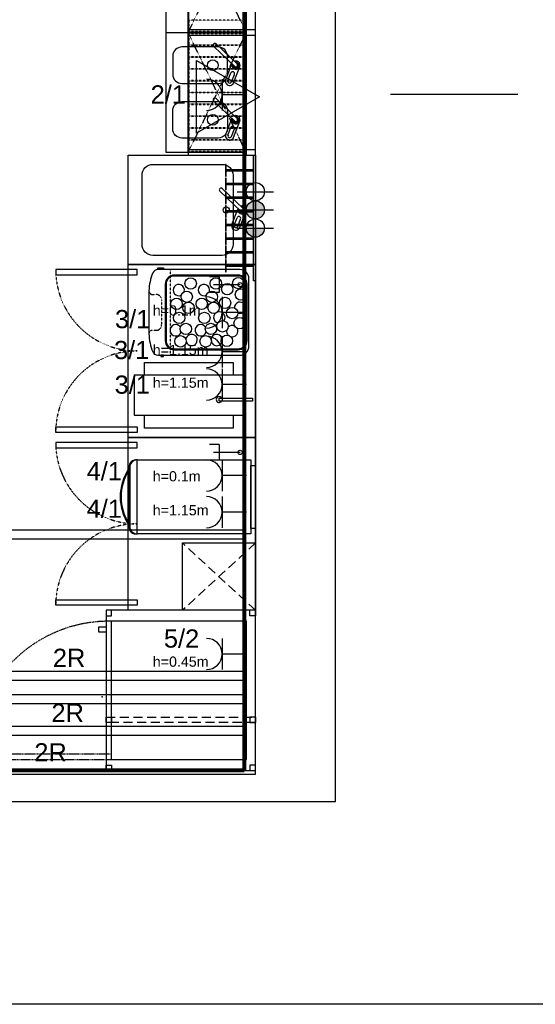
# Model space of a CAD drawing. Header units: millimetres. Extents: x -7934 to 14836, y -13910 to -10668.
# Tile 6 of 42: x -43 to 240, y -13826 to -13285. Entities that reach past the tile are written whole.
import ezdxf
from ezdxf.enums import TextEntityAlignment as Align

# ---------------------------------------------------------------- set-up
doc = ezdxf.new("R2010")
doc.units = ezdxf.units.MM
for name, pattern in [('DASH', [0.75, 0.5, -0.25]), ('DASHED', [0.75, 0.5, -0.25]), ('DASHED2', [0.375, 0.25, -0.125])]:
    doc.linetypes.add(name, pattern=pattern)
doc.layers.add('A_Podkład', color=253, linetype='Continuous', transparency=0.4)
for name, color, linetype in [('ELEKTRYKA OPISY', 5, 'Continuous'), ('INSTAL', 50, 'Continuous'), ('NIEBIESKA', 4, 'Continuous')]:
    doc.layers.add(name, color=color, linetype=linetype)
doc.layers.add('INSTAL DLP', color=70, linetype='Continuous', lineweight=70)
doc.styles.add('Arial', font='arial.ttf', dxfattribs={"height": 25})
doc.styles.add('logo DA', font='arial.ttf')

# ---------------------------------------------------------------- blocks, each defined once
blk = doc.blocks.new('Woda_zimna')
blk.add_hatch(color=256).paths.add_polyline_path([(0, 5, -0.414214), (5, 0), (-5, 0, -0.414214)])
for p, q in [((0, -10), (0, 10)), ((10, 0), (-10, 0))]:
    blk.add_line(p, q)
blk.add_circle((0, 0), 5)
blk = doc.blocks.new('Odplyw_wody')
blk.add_hatch(color=256).paths.add_polyline_path([(0, 5, -1), (0, -5, -1)])
for p, q in [((0, -10), (0, 10)), ((10, 0), (-10, 0))]:
    blk.add_line(p, q)
blk.add_circle((0, 0), 5)
blk = doc.blocks.new('Woda_ciepla')
for p, q in [((0, -10), (0, 10)), ((0, 0), (0, 10)), ((10, 0), (-10, 0))]:
    blk.add_line(p, q)
blk.add_circle((0, 0), 5)
blk = doc.blocks.new('Podstawa pod piece')
at = {"linetype": 'Continuous', "lineweight": 25}
for points in [[(0, -82), (88, -82), (88, 0), (0, 0), (0, -82)], [(0, 0), (3, 0), (3, -3), (0, -3)], [(88, 0), (85, 0), (85, -3), (88, -3)], [(0, -82), (3, -82), (3, -79), (0, -79)], [(88, -82), (85, -82), (85, -79), (88, -79)]]:
    blk.add_lwpolyline(points, dxfattribs=at)
for points in [[(61.7, 0), (58.7, 0), (58.7, -3), (61.7, -3)], [(61.7, -82), (58.7, -82), (58.7, -79), (61.7, -79)]]:
    blk.add_lwpolyline(points, close=True, dxfattribs=at)
at = {"linetype": 'DASHED2', "ltscale": 20}
blk.add_lwpolyline([(58.7, 0), (61.7, 0), (61.7, -82), (58.7, -82)], close=True, dxfattribs=at)
blk = doc.blocks.new('podkład')
at = {"layer": 'A_Podkład'}
for p, q in [((811, -821.5), (811, -754)), ((848.64, -840.21), (837.1, -829.26)), ((849.99, -838.79), (838.45, -827.83)), ((843.75, -847.56), (847.14, -838.79)), ((844.95, -847.87), (846.53, -843.78)), ((848.02, -849.21), (851.45, -840.32)), ((846.92, -848.63), (848.5, -844.54)), ((848.64, -870.21), (837.1, -859.26)), ((849.99, -868.79), (838.45, -857.83)), ((843.75, -877.56), (847.14, -868.79)), ((848.02, -879.21), (851.45, -870.32)), ((844.95, -877.87), (846.53, -873.78)), ((846.92, -878.63), (848.5, -874.54)), ((852.03, -919.71), (840.49, -908.76)), ((853.38, -918.29), (841.84, -907.33)), ((847.14, -927.06), (850.53, -918.29)), ((848.35, -927.37), (849.92, -923.28)), ((850.31, -928.13), (851.89, -924.04)), ((851.41, -928.71), (854.84, -919.82))]:
    blk.add_line(p, q, dxfattribs=at)
at = {"layer": 'A_Podkład', "linetype": 'DASHED', "ltscale": 0.2}
blk.add_line((813.08, -951.82), (813.08, -998.82), dxfattribs=at)
at = {"layer": 'A_Podkład', "linetype": 'DASHED2', "ltscale": 20}
for p, q in [((860, -1102), (820, -1139)), ((860, -1139), (820, -1102))]:
    blk.add_line(p, q, dxfattribs=at)
at = {"layer": 'A_Podkład'}
for points in [[(449, -1244), (904, -1244), (904, 0), (0, 0), (0, -1244), (252, -1244)], [(855, -755.5), (855, -821.5), (823, -821.5), (823, -755.5), (855, -755.5)], [(860, -820), (823, -820), (823, -823), (860, -823), (860, -820), (855, -820), (855, -823)], [(855, -821.5), (855, -887.5), (823, -887.5), (823, -821.5), (855, -821.5)], [(859, -897), (844, -897), (844, -897.5), (859, -897.5)], [(859, -904.5), (844, -904.5), (844, -905), (859, -905)], [(859, -912), (844, -912), (844, -912.5), (859, -912.5)], [(859, -919.5), (844, -919.5), (844, -920), (859, -920)], [(859, -927), (844, -927), (844, -927.5), (859, -927.5)], [(859, -934.5), (844, -934.5), (844, -935), (859, -935)], [(859, -942), (844, -942), (844, -942.5), (859, -942.5)], [(860, -949), (860, -1044), (790, -1044), (790, -949), (860, -949)], [(859, -949.5), (844, -949.5), (844, -950), (859, -950)], [(799.04, -1009.8), (799.04, -1002.75), (847.74, -1002.75)], [(847.74, -1002.75), (847.74, -1009.8)], [(853.39, -1009.8), (793.39, -1009.8), (793.39, -1031.8), (853.39, -1031.8), (853.39, -1024.01)], [(853.39, -1022.45), (853.39, -1009.8)], [(847.74, -1031.8), (847.74, -1038.85), (799.04, -1038.85), (799.04, -1031.8)], [(860, -1044), (860, -1139), (790, -1139), (790, -1044), (860, -1044)], [(860, -1058.2), (860, -1095.2)], [(778, -1145), (778, -1221), (855.1, -1221), (855.1, -1145), (778, -1145)]]:
    blk.add_lwpolyline(points, dxfattribs=at)
for points in [[(44, -1229), (860, -1229), (860, -44), (44, -44)], [(823, -755.5), (823, -821.5), (823.5, -821.5), (823.5, -755.5)], [(855, -821.5), (855, -887.5), (811, -887.5), (811, -821.5)], [(860, -820), (823, -820), (823, -823), (860, -823), (860, -820)], [(823, -821.5), (823, -887.5), (823.5, -887.5), (823.5, -821.5)], [(860, -823), (860, -820), (855, -820), (855, -823)], [(860, -886), (823, -886), (823, -889), (860, -889), (860, -886)], [(860, -889), (860, -886), (855, -886), (855, -889)], [(860, -889), (860, -949), (790, -949), (790, -889)], [(860, -958), (859, -958), (859, -889), (860, -889)], [(843.5, -894), (843.5, -900.5), (844, -900.5), (844, -894)], [(843.5, -901.5), (843.5, -908), (844, -908), (844, -901.5)], [(843.5, -909), (843.5, -915.5), (844, -915.5), (844, -909)], [(843.5, -916.5), (843.5, -923), (844, -923), (844, -916.5)], [(843.5, -924), (843.5, -930.5), (844, -930.5), (844, -924)], [(843.5, -931.5), (843.5, -938), (844, -938), (844, -931.5)], [(843.5, -939), (843.5, -945.5), (844, -945.5), (844, -939)], [(843.5, -946.5), (843.5, -953), (844, -953), (844, -946.5)], [(750.25, -954.75), (795, -954.75), (795, -951.75), (750.25, -951.75)], [(806.41, -951.82), (806.41, -950.86), (809.51, -950.86), (809.51, -951.82)], [(808.04, -998.82), (808.04, -999.56), (809.51, -999.56), (809.51, -998.82)], [(858.49, -1022.45), (858.49, -1024.01), (840.09, -1024.01), (840.09, -1022.45)], [(750.25, -1038.25), (795, -1038.25), (795, -1041.25), (750.25, -1041.25)], [(750.25, -1049.75), (795, -1049.75), (795, -1046.75), (750.25, -1046.75)], [(857.5, -1056.4), (857.5, -1097), (795, -1097), (795, -1056.4)], [(860, -1059.4), (860, -1094), (857.5, -1094), (857.5, -1059.4)], [(860, -1102), (860, -1139), (820, -1139), (820, -1102)], [(750.25, -1133.25), (795, -1133.25), (795, -1136.25), (750.25, -1136.25)], [(778, -1145), (778, -1221), (781, -1221), (781, -1145)], [(778, -1148), (778, -1151), (774, -1151), (774, -1148)]]:
    blk.add_lwpolyline(points, close=True, dxfattribs=at)
at = {"layer": 'A_Podkład', "linetype": 'DASHED', "ltscale": 0.002}
for points in [[(855, -821.5), (823, -755.5)], [(855, -755.5), (823, -821.5)], [(855, -887.5), (823, -821.5)], [(855, -821.5), (823, -887.5)]]:
    blk.add_lwpolyline(points, dxfattribs=at)
at = {"layer": 'A_Podkład', "linetype": 'DASHED', "ltscale": 0.003}
for points in [[(855, -814.75), (823.5, -814.75), (823.5, -820.75), (855, -820.75), (855, -814.75)], [(855, -822.25), (823.5, -822.25), (823.5, -828.25), (855, -828.25), (855, -822.25)], [(855, -828.75), (823.5, -828.75), (823.5, -834.75), (855, -834.75), (855, -828.75)], [(855, -835.25), (823.5, -835.25), (823.5, -841.25), (855, -841.25), (855, -835.25)], [(855, -841.75), (823.5, -841.75), (823.5, -847.75), (855, -847.75), (855, -841.75)], [(855, -848.25), (823.5, -848.25), (823.5, -854.25), (855, -854.25), (855, -848.25)], [(855, -854.75), (823.5, -854.75), (823.5, -860.75), (855, -860.75), (855, -854.75)], [(855, -861.25), (823.5, -861.25), (823.5, -867.25), (855, -867.25), (855, -861.25)], [(855, -867.75), (823.5, -867.75), (823.5, -873.75), (855, -873.75), (855, -867.75)], [(855, -874.25), (823.5, -874.25), (823.5, -880.25), (855, -880.25), (855, -874.25)], [(855, -880.75), (823.5, -880.75), (823.5, -886.75), (855, -886.75), (855, -880.75)]]:
    blk.add_lwpolyline(points, dxfattribs=at)
at = {"layer": 'A_Podkład'}
for points in [[(844.6, -844.5), (844.6, -834.5, 0.414214), (839.6, -829.5), (819.6, -829.5, 0.414214), (814.6, -834.5), (814.6, -844.5, 0.414214), (819.6, -849.5), (839.6, -849.5, 0.414214), (844.6, -844.5)], [(844.6, -864.5), (844.6, -874.5, -0.414214), (839.6, -879.5), (819.6, -879.5, -0.414214), (814.6, -874.5), (814.6, -864.5, -0.414214), (819.6, -859.5), (839.6, -859.5, -0.414214), (844.6, -864.5)], [(847.73, -900), (847.73, -938, -0.414214), (841.73, -944), (803.73, -944, -0.414214), (797.73, -938), (797.73, -900, -0.414214), (803.73, -894), (841.73, -894, -0.414214)], [(856.48, -993.82), (856.48, -956.82, 0.414214), (851.48, -951.82), (806.41, -951.82, 0.301275), (803.64, -953.65, 0.091963), (801.48, -963.48), (801.48, -987.17, 0.090984), (803.64, -996.99, 0.301719), (806.41, -998.82), (851.48, -998.82, 0.414214), (856.48, -993.82)], [(810.43, -959.82), (810.43, -990.82, 0.414214), (815.43, -995.82), (850.48, -995.82, 0.414214), (855.48, -990.82), (855.48, -959.82, 0.414214), (850.48, -954.82), (815.43, -954.82, 0.414214)], [(810.93, -959.82), (810.93, -990.82, 0.414214), (815.43, -995.32), (850.48, -995.32, 0.414214), (854.98, -990.82), (854.98, -959.82, 0.414214), (850.48, -955.32), (815.43, -955.32, 0.414214)]]:
    blk.add_lwpolyline(points, format="xyb", close=True, dxfattribs=at)
at = {"layer": 'A_Podkład', "linetype": 'DASHED', "ltscale": 0.2}
blk.add_lwpolyline([(801.48, -963.48, 0.414214), (803.48, -965.48), (805.48, -965.48, -0.414214), (808.48, -968.48), (808.48, -982.17, -0.414214), (805.48, -985.17), (803.48, -985.17, 0.414214), (801.48, -987.17, 1)], format="xyb", dxfattribs=at)
at = {"layer": 'A_Podkład'}
for points in [[(795, -1056.4, 0.476761), (790.5, -1060.4), (790.5, -1093, 0.476761), (795, -1097, 0.280776)], [(795, -1056.4), (795, -1056.4, 0.414214), (791, -1060.4), (791, -1093, 0.414214), (795, -1097), (795, -1097)]]:
    blk.add_lwpolyline(points, format="xyb", dxfattribs=at)
at = {"layer": 'A_Podkład', "linetype": 'DASHED'}
blk.add_lwpolyline([(705, -1221), (781, -1221), (781, -1218), (705, -1218)], close=True, dxfattribs=at)
at = {"layer": 'A_Podkład'}
for centre, radius in [((836.6, -839.5), 3), ((836.6, -869.5), 3), ((843.96, -919), 1.69), ((824.44, -959.43), 3.13), ((838.26, -959.43), 3.13), ((850.62, -959.19), 3.13), ((844.56, -962.59), 3.13), ((852.08, -965.5), 3.13), ((816.69, -970.59), 3.13), ((822.26, -966.71), 3.13), ((830.5, -970.59), 3.13), ((836.08, -966.71), 3.13), ((843.35, -970.11), 3.13), ((823.23, -972.77), 3.13), ((837.05, -972.77), 3.13), ((847.23, -975.68), 3.13), ((818.14, -978.35), 3.13), ((831.96, -978.35), 3.13), ((851.35, -981.26), 3.13), ((821.78, -984.41), 3.13), ((835.59, -984.41), 3.13), ((841.89, -982.96), 3.13), ((818.87, -991.21), 3.13), ((832.68, -991.21), 3.13), ((844.32, -990.96), 3.13)]:
    blk.add_circle(centre, radius, dxfattribs=at)
for centre, radius, start, end in [((837.77, -828.54), 0.983, 46.4836, 226.4836), ((849.31, -839.5), 2.29, 161.9178, 111.0494), ((849.31, -839.5), 1.62, 173.7549, 99.2123), ((847.51, -844.16), 1.05, 338.8835, 158.8835), ((849.31, -839.5), 0.983, 226.4836, 46.4836), ((845.88, -848.39), 2.29, 158.8831, 338.8835), ((845.94, -848.25), 1.05, 158.8831, 338.8835), ((837.77, -858.54), 0.983, 46.4836, 226.4836), ((849.31, -869.5), 2.29, 161.9178, 111.0494), ((849.31, -869.5), 1.62, 173.7549, 99.2123), ((849.31, -869.5), 0.983, 226.4836, 46.4836), ((847.51, -874.16), 1.05, 338.8835, 158.8835), ((845.88, -878.39), 2.29, 158.8831, 338.8835), ((845.94, -878.25), 1.05, 158.8831, 338.8835), ((841.17, -908.04), 0.983, 46.4836, 226.4836), ((852.71, -919), 2.29, 161.9178, 111.0494), ((852.71, -919), 1.62, 173.7549, 99.2123), ((852.71, -919), 0.983, 226.4836, 46.4836), ((850.91, -923.66), 1.05, 338.8835, 158.8835), ((849.27, -927.89), 2.29, 158.8831, 338.8835), ((849.33, -927.75), 1.05, 158.8831, 338.8835), ((817.9, -963.07), 3.13, 344.8716, 295.4904), ((831.71, -963.07), 3.13, 344.8716, 295.4904), ((851.59, -972.77), 3.13, 246.6854, 180.72), ((840.2, -978.11), 3.13, 324.01, 254.553), ((816.2, -985.14), 3.13, 33.374, 341.4959), ((830.02, -985.14), 3.13, 33.374, 341.4959), ((847.23, -985.63), 3.13, 62.884, 135.92), ((847.23, -985.63), 3.13, 255.0113, 30.4163), ((824.93, -990.48), 3.13, 49.9544, 174.3199), ((824.93, -990.48), 3.13, 199.3722, 49.9544), ((838.74, -990.48), 3.13, 21.5108, 174.3199), ((847.23, -985.63), 3.13, 170.9282, 227.7907), ((838.74, -990.48), 3.13, 199.3722, 328.5451), ((840.09, -1023.23), 1.59, 29.4619, 330.5381), ((813.41, -1076.7), 27.72, 145.7723, 214.2277), ((813.41, -1076.7), 27.22, 147.3519, 212.6481)]:
    blk.add_arc(centre, radius, start, end, dxfattribs=at)
at = {"layer": 'A_Podkład', "linetype": 'DASHED', "ltscale": 0.01}
for centre, start, end in [((795, -951.75), 180, 270), ((795, -1041.25), 90, 180), ((795, -1046.75), 180, 270), ((795, -1136.25), 90, 180)]:
    blk.add_arc(centre, 44.75, start, end, dxfattribs=at)
at = {"layer": 'A_Podkład', "linetype": 'DASHED'}
blk.add_arc((779.5, -1219.5), 74.5, 88.8463, 181.1537, dxfattribs=at)
at = {"layer": 'A_Podkład'}
blk.add_point((775.84, -1186.47), dxfattribs=at)
for name, p, rotation in [('Woda_ciepla', (860, -909), 180), ('Odplyw_wody', (860, -919), 180), ('Woda_zimna', (860, -929), 180), ('Podstawa pod piece', (860, -1139), 270)]:
    blk.add_blockref(name, p, dxfattribs=dict(at, rotation=rotation))

msp = doc.modelspace()

# ---------------------------------------------------------------- linework, layer by layer
at = {"layer": 'INSTAL', "color": 3}
msp.add_lwpolyline([(230.35, -13326.52), (160.35, -13326.52)], dxfattribs=at)

# ---------------------------------------------------------------- block references
at = {"layer": 'A_Podkład', "linetype": 'DASH', "ltscale": 10}
msp.add_blockref('podkład', (-773.94, -12471, 0), dxfattribs=at)

# ---------------------------------------------------------------- next in the draw order: linework, layer by layer
at = {"layer": 'INSTAL', "color": 10}
for p, q in [((67.76, -13318.25, 0), (67.76, -13335.41, 0)), ((81.15, -13326.83, 0), (67.76, -13326.83, 0)), ((67.76, -13437.74, 0), (67.76, -13454.9, 0)), ((81.15, -13446.32, 0), (67.76, -13446.32, 0)), ((67.76, -13459.41, 0), (67.76, -13476.56, 0)), ((81.15, -13467.98, 0), (67.76, -13467.98, 0)), ((67.76, -13477.41, 0), (67.76, -13494.56, 0)), ((81.15, -13485.98, 0), (67.76, -13485.98, 0)), ((67.76, -13527.32, 0), (67.76, -13544.47, 0)), ((81.15, -13535.9, 0), (67.76, -13535.9, 0)), ((67.76, -13547.46, 0), (67.76, -13564.61, 0)), ((81.15, -13556.04, 0), (67.76, -13556.04, 0)), ((67.76, -13625.43, 0), (67.76, -13642.59, 0)), ((81.15, -13634.01, 0), (67.76, -13634.01, 0))]:
    msp.add_line(p, q, dxfattribs=at)
at = {"layer": 'INSTAL', "color": 3}
for p, q in [((66.1, -13426.8, 0), (60.93, -13426.8, 0)), ((77.63, -13431.09, 0), (62.99, -13431.09, 0)), ((66.1, -13426.8, 0), (66.1, -13435.38, 0)), ((66.1, -13435.38, 0), (60.93, -13435.38, 0)), ((66.1, -13518.92, 0), (60.93, -13518.92, 0)), ((77.63, -13523.21, 0), (62.99, -13523.21, 0)), ((66.1, -13518.92, 0), (66.1, -13527.5, 0)), ((66.1, -13527.5, 0), (60.93, -13527.5, 0))]:
    msp.add_line(p, q, dxfattribs=at)
at = {"layer": 'INSTAL', "color": 4}
msp.add_lwpolyline([(53.74, -13347.83), (53.74, -13307.83), (88.38, -13327.83), (53.74, -13347.83)], dxfattribs=at)
at = {"layer": 'INSTAL', "color": 10}
for points in [[(-108.2, -13565.69), (79.94, -13565.69)], [(-193.73, -13673.66), (79.94, -13673.66)]]:
    msp.add_lwpolyline(points, dxfattribs=at)
at = {"layer": 'INSTAL', "color": 3}
for points in [[(-108.2, -13570.69), (79.94, -13570.69)], [(-194.5, -13678.66), (79.94, -13678.66)]]:
    msp.add_lwpolyline(points, dxfattribs=at)
at = {"layer": 'INSTAL', "color": 10, "elevation": 0}
for points in [[(-113.25, -13643.37), (79.94, -13643.37)], [(-122.51, -13656.21), (79.94, -13656.21)]]:
    msp.add_lwpolyline(points, dxfattribs=at)
at = {"layer": 'INSTAL', "color": 3, "elevation": 0}
for points in [[(-118.25, -13648.37), (79.94, -13648.37)], [(-122.51, -13661.21), (79.94, -13661.21)]]:
    msp.add_lwpolyline(points, dxfattribs=at)
at = {"layer": 'INSTAL'}
for centre in [(77.63, -13431.09, 0), (77.63, -13523.21, 0)]:
    msp.add_circle(centre, 1.2, dxfattribs=at)
at = {"layer": 'INSTAL', "color": 10}
for centre in [(59.18, -13326.83, 0), (59.18, -13446.32, 0), (59.18, -13467.98, 0), (59.18, -13485.98, 0), (59.18, -13535.9, 0), (59.18, -13556.04, 0), (59.18, -13634.01, 0)]:
    msp.add_arc(centre, 8.58, 270, 90, dxfattribs=at)
at = {"layer": 'INSTAL DLP', "lineweight": 80}
msp.add_line((79.94, -13151, 0), (79.94, -13698, 0), dxfattribs=at)
at = {"layer": 'INSTAL DLP', "lineweight": 80, "elevation": 0}
msp.add_lwpolyline([(79.94, -13698), (-423.44, -13698)], dxfattribs=at)
at = {"layer": 'NIEBIESKA', "color": 5, "linetype": 'Continuous'}
msp.add_lwpolyline([(-884.04, -12413.95), (1073.5, -12413.95), (1073.5, -13826.45), (-884.04, -13826.45)], close=True, dxfattribs=at)

# ---------------------------------------------------------------- next in the draw order: texts
at = {"layer": 'ELEKTRYKA OPISY', "color": 1, "style": 'logo DA'}
for s, p in [('h=0.1m', (29.68, -13448.05)), ('h=1.15m', (29.68, -13469.74)), ('h=1.15m', (29.68, -13487.74)), ('h=0.1m', (29.68, -13539.13)), ('h=1.15m', (29.68, -13557.79)), ('h=0.45m', (29.68, -13640.99))]:
    msp.add_text(s, height=5.6, dxfattribs=at).set_placement(p)
at = {"layer": 'INSTAL', "color": 7, "linetype": 'ByBlock', "style": 'Arial'}
for s, p in [('2/1', (28.5, -13326.56, 0)), ('3/1', (8.91, -13449.99)), ('3/1', (8.37, -13466.98)), ('3/1', (8.71, -13485.99)), ('4/1', (-6.69, -13533.55)), ('4/1', (-6.69, -13554.17)), ('5/2', (35.79, -13625.48)), ('2R', (-25.23, -13636.1)), ('2R', (-26.02, -13666.32)), ('2R', (-35.45, -13688, 0))]:
    msp.add_text(s, height=10, dxfattribs=at).set_placement(p, align=Align.MIDDLE_LEFT)

doc.saveas('drawing.dxf')
